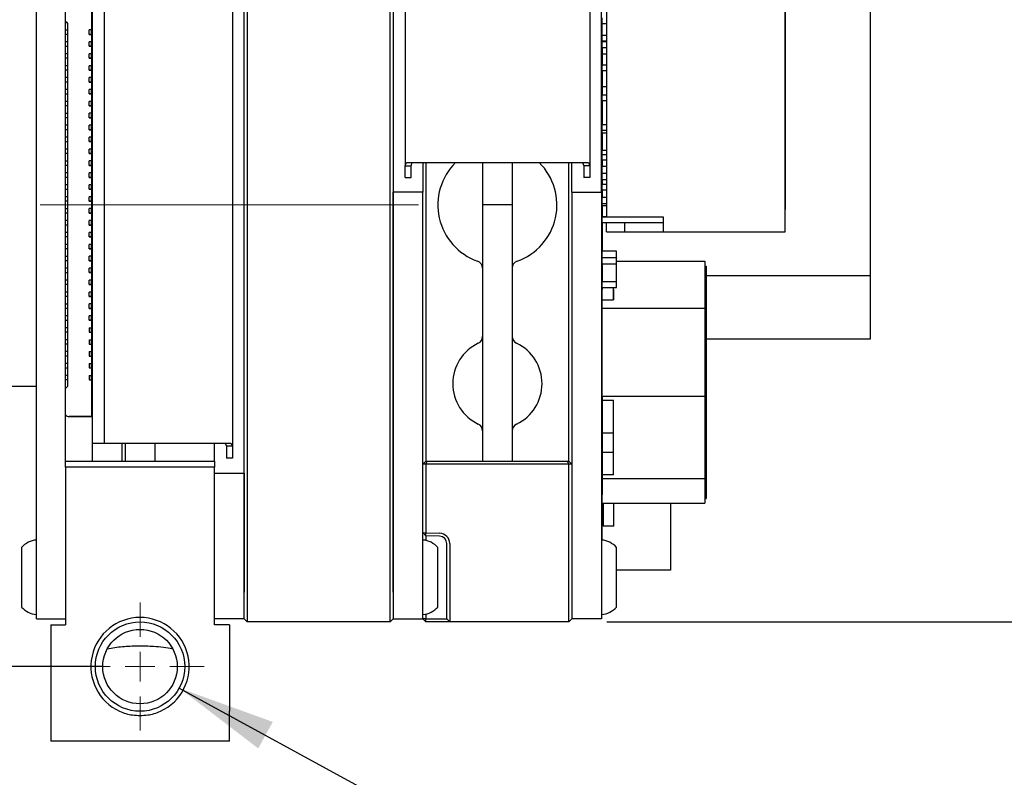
# Paper-space layout 'IX body' of a CAD drawing. Header units: millimetres. Extents: x 5 to 274, y 4 to 211.
# Tile 10 of 21: x 114 to 147, y 142 to 168. Entities that reach past the tile are written whole.
import ezdxf

# ---------------------------------------------------------------- set-up
doc = ezdxf.new("R2010")
doc.units = ezdxf.units.MM
doc.linetypes.add('CENTERX2', pattern=[20.32, 12.7, -2.54, 2.54, -2.54])
doc.layers.add('DIMENSIONS', color=8, linetype='Continuous')
doc.styles.add('SLDTEXTSTYLE0', font='TXT', dxfattribs={"width": 0.75})
doc.styles.add('SLDTEXTSTYLE5', font='TXT', dxfattribs={"width": 0.675})
doc.dimstyles.new('SLDDIMSTYLE2', dxfattribs={"dimtxt": 2.645833, "dimasz": 3.302, "dimexe": 0, "dimexo": 0.0625, "dimgap": 0.661458, "dimtad": 0, "dimtih": 1, "dimtoh": 1, "dimdec": 0, "dimrnd": 1e-09, "dimzin": 12, "dimdsep": 46, "dimtxsty": 'SLDTEXTSTYLE0', "dimsah": 1, "dimcen": 0.09, "dimadec": 0, "dimazin": 3, "dimtfac": 1, "dimtdec": 0, "dimtofl": 0, "dimtmove": 0, "dimatfit": 3, "dimfxl": 1, "dimfrac": 2, "dimtolj": 1, "dimtzin": 12, "dimarcsym": 0})
doc.dimstyles.new('SLDDIMSTYLE9', dxfattribs={"dimtxt": 2.645833, "dimasz": 3.302, "dimexe": 0, "dimexo": 0.0625, "dimgap": 0.661458, "dimtad": 0, "dimtih": 1, "dimtoh": 1, "dimdec": 6, "dimrnd": 1e-09, "dimzin": 12, "dimdsep": 46, "dimtxsty": 'SLDTEXTSTYLE0', "dimsah": 1, "dimcen": 0, "dimadec": 0, "dimazin": 3, "dimtfac": 1, "dimtofl": 0, "dimtmove": 0, "dimatfit": 3, "dimfxl": 1, "dimfrac": 2, "dimtolj": 1, "dimtzin": 12, "dimarcsym": 0})

# ---------------------------------------------------------------- blocks, each defined once
blk = doc.blocks.new('_D_40')
at = {"layer": 'DIMENSIONS'}
for p, q in [((116.779, 176.916), (97.385, 176.916)), ((100.56, 176.916), (100.56, 163.518)), ((100.56, 145.916), (100.56, 159.314)), ((116.779, 145.916), (97.385, 145.916))]:
    blk.add_line(p, q, dxfattribs=at)
for points in [[(100.56, 176.916), (100.052, 173.614), (101.068, 173.614)], [(100.56, 145.916), (101.068, 149.218), (100.052, 149.218)]]:
    blk.add_solid(points, dxfattribs=at)
at = {"layer": 'DIMENSIONS', "insert": (98.605, 162.725), "char_height": 2.6458, "attachment_point": 1, "style": 'SLDTEXTSTYLE0'}
blk.add_mtext('31', dxfattribs=at)
blk = doc.blocks.new('_D_42')
at = {"layer": 'DIMENSIONS'}
for p, q in [((133.719, 175.416), (160.092, 175.416)), ((156.917, 175.416), (156.917, 163.518)), ((156.917, 147.416), (156.917, 159.314)), ((133.719, 147.416), (160.092, 147.416))]:
    blk.add_line(p, q, dxfattribs=at)
for points in [[(156.917, 175.416), (156.409, 172.114), (157.425, 172.114)], [(156.917, 147.416), (157.425, 150.718), (156.409, 150.718)]]:
    blk.add_solid(points, dxfattribs=at)
at = {"layer": 'DIMENSIONS', "insert": (154.962, 162.725), "char_height": 2.6458, "attachment_point": 1, "style": 'SLDTEXTSTYLE0'}
blk.add_mtext('28', dxfattribs=at)
blk = doc.blocks.new('SW_SYMBOL_HOLE_DEPTH')
at = {"layer": 'DIMENSIONS', "color": 0}
for p, q in [((0, 875), (800, 875)), ((400, 875), (400, 75)), ((100, 555), (400, 75)), ((700, 555), (400, 75))]:
    blk.add_line(p, q, dxfattribs=at)
blk = doc.blocks.new('_D_45')
at = {"layer": 'DIMENSIONS'}
for p, q in [((119.366, 145.197), (130.36, 139.192)), ((130.36, 139.192), (131.917, 139.192))]:
    blk.add_line(p, q, dxfattribs=at)
blk.add_solid([(119.366, 145.197), (122.02, 143.169), (122.507, 144.06)], dxfattribs=at)
at = {"layer": 'DIMENSIONS', "xscale": 0.0033796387, "yscale": 0.0033796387, "zscale": 0.0033796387}
blk.add_blockref('SW_SYMBOL_HOLE_DEPTH', (150.654, 137.457), dxfattribs=at)
at = {"layer": 'DIMENSIONS', "attachment_point": 1}
for s, insert, char_height, style in [('4X M3 - 6H', (131.917, 140.501), 2.6458, 'SLDTEXTSTYLE5'), ('3', (155.429, 140.501), 2.646, 'SLDTEXTSTYLE0'), ('MIN', (158.359, 140.501), 2.6458, 'SLDTEXTSTYLE0')]:
    blk.add_mtext(s, dxfattribs=dict(at, insert=insert, char_height=char_height, style=style))
blk = doc.blocks.new('SW_CENTERMARKSYMBOL_28')
at = {"color": 0, "linetype": 'Continuous', "lineweight": 18}
for p, q in [((0, 1), (0, 2.15)), ((0, 0), (0, 0.5)), ((-1, 0), (-2.15, 0)), ((0, 0), (-0.5, 0)), ((0, 0), (0, -0.5)), ((0, 0), (0.5, 0)), ((1, 0), (2.15, 0)), ((0, -1), (0, -2.15))]:
    blk.add_line(p, q, dxfattribs=at)

psp = doc.layouts.new('IX body')

# ---------------------------------------------------------------- linework, layer by layer
at = {"color": 7, "linetype": 'Continuous', "lineweight": 25}
for p, q in [((114.5701738, 148.5163894), (114.5701738, 174.3163894)), ((126.4491738, 148.4163894), (126.4491738, 174.4163894)), ((126.5491738, 174.4163894), (126.5491738, 148.4163894)), ((115.5491738, 152.7163894), (115.5491738, 172.5163894)), ((121.5491738, 148.4163894), (121.5491738, 172.4127078)), ((121.6491738, 172.4198205), (121.6491738, 148.4163894)), ((139.7136609, 160.5164942), (139.7136609, 170.5164942)), ((133.7136609, 170.0164942), (133.7136609, 161.0164942)), ((139.7136611, 161.0164943), (139.7136611, 170.0164943)), ((139.7136611, 169.7664943), (139.7136611, 161.2664943)), ((116.4491738, 153.4163894), (116.4491738, 169.4163894)), ((116.8491738, 169.4163894), (116.8491738, 153.4163894)), ((121.1491738, 169.5185626), (121.1491738, 153.3142162)), ((116.4191689, 168.5291008), (116.4191689, 167.2941008)), ((133.5491738, 162.3413894), (133.5491738, 168.5983894)), ((126.9491738, 168.2005626), (126.9491738, 162.7362162)), ((133.1491738, 168.2005626), (133.1491738, 162.7362162)), ((133.5536629, 167.6963097), (133.5536629, 167.5063097)), ((139.713661, 163.2914942), (139.713661, 167.7414942)), ((142.5636633, 167.9163899), (142.5636633, 159.0412997)), ((115.6091689, 167.5191008), (115.5491738, 167.5790959)), ((115.5491738, 167.5790958), (115.6091689, 167.5191007)), ((115.6091689, 167.5191008), (115.6091684, 155.3191008)), ((115.6091689, 167.5191007), (115.6091689, 167.5191008)), ((133.5536629, 167.5063097), (133.5636629, 167.5063097)), ((133.5636629, 167.5063097), (133.7136609, 167.5063097)), ((133.5636629, 167.1164943), (133.5636629, 167.5063097)), ((115.6091689, 167.2913894), (115.5491738, 167.2913894)), ((115.6091689, 167.1413894), (115.5491738, 167.1413894)), ((116.3391689, 167.1441008), (116.3391689, 167.2941008)), ((116.4191689, 167.2941008), (116.3391689, 167.2941008)), ((116.4191689, 167.1441008), (116.3391689, 167.1441008)), ((116.3391689, 167.1441008), (116.4191689, 167.1441008)), ((116.3391689, 167.1441008), (116.3391689, 167.1441008)), ((116.4191689, 167.1441008), (116.4191689, 167.2941008)), ((116.4191689, 167.1441008), (116.4191689, 167.1441008)), ((116.4191689, 167.1441008), (116.4191689, 166.8941008)), ((133.5636611, 167.1164943), (133.5636612, 167.1164944)), ((133.5636611, 167.1164943), (133.7136611, 167.1164943)), ((133.5636611, 166.9164943), (133.5636611, 167.1164943)), ((133.5636612, 167.1164944), (133.7136609, 167.1164944)), ((115.6091689, 166.8913894), (115.5491738, 166.8913894)), ((115.6091689, 166.7413894), (115.5491738, 166.7413894)), ((116.4191689, 166.8941008), (116.3391689, 166.8941008)), ((116.3391689, 166.7441008), (116.3391689, 166.8941008)), ((116.3391689, 166.7441008), (116.4191689, 166.7441008)), ((116.3391689, 166.7441008), (116.3391689, 166.7441008)), ((116.4191689, 166.7441008), (116.3391689, 166.7441008)), ((116.4191689, 166.7441008), (116.4191688, 166.4941008)), ((116.4191689, 166.7441008), (116.4191689, 166.8941008)), ((116.4191689, 166.7441008), (116.4191689, 166.7441008)), ((133.5536629, 166.9063097), (133.5536629, 166.7163097)), ((133.5636629, 166.9063097), (133.5536629, 166.9063097)), ((133.5536629, 166.9063097), (133.5536629, 166.9063097)), ((133.5536629, 166.9063097), (133.5636629, 166.9063097)), ((133.7136611, 166.9164943), (133.5636611, 166.9164943)), ((133.5636629, 166.9063097), (133.5636629, 166.9164943)), ((133.7136609, 166.9063097), (133.5636629, 166.9063097)), ((133.5636629, 166.9063097), (133.5636629, 166.9063097)), ((133.5636629, 166.9063097), (133.7136609, 166.9063097)), ((133.5636629, 166.7163097), (133.5636629, 166.7063097)), ((133.5636629, 166.7063097), (133.7136609, 166.7063097)), ((133.5636635, 166.7063097), (133.5636635, 166.4863882)), ((115.6091688, 166.4913894), (115.5491738, 166.4913894)), ((115.6091688, 166.3413894), (115.5491738, 166.3413894)), ((116.4191688, 166.4941008), (116.3391688, 166.4941008)), ((116.3391688, 166.3441008), (116.3391688, 166.4941008)), ((116.3391688, 166.3441008), (116.4191688, 166.3441008)), ((116.3391688, 166.3441008), (116.3391688, 166.3441008)), ((116.4191688, 166.3441008), (116.3391688, 166.3441008)), ((116.4191688, 166.3441008), (116.4191688, 166.4941008)), ((116.4191688, 166.3441008), (116.4191688, 166.3441008)), ((116.4191688, 166.3441008), (116.4191688, 166.0941008)), ((133.5636635, 166.4863882), (133.5636635, 166.1164943)), ((133.5636635, 166.4863882), (133.7136609, 166.4863882)), ((115.6091688, 166.0913894), (115.5491738, 166.0913894)), ((116.4191688, 166.0941008), (116.3391688, 166.0941008)), ((116.3391688, 165.9441008), (116.3391688, 166.0941008)), ((116.4191688, 165.9441008), (116.4191688, 166.0941008)), ((133.5636611, 166.1164943), (133.5636612, 166.1164944)), ((133.5636611, 165.9164943), (133.5636611, 166.1164943)), ((133.5636611, 166.1164943), (133.7136611, 166.1164943)), ((133.5636612, 166.1164944), (133.7136609, 166.1164944)), ((115.6091688, 165.9413894), (115.5491738, 165.9413894)), ((115.6091688, 165.6913894), (115.5491738, 165.6913894)), ((116.4191688, 165.9441008), (116.3391688, 165.9441008)), ((116.3391688, 165.9441008), (116.4191688, 165.9441008)), ((116.3391688, 165.9441008), (116.3391688, 165.9441008)), ((116.3391688, 165.5441008), (116.3391688, 165.6941008)), ((116.4191688, 165.6941008), (116.3391688, 165.6941008)), ((116.4191688, 165.9441008), (116.4191688, 165.9441008)), ((116.4191688, 165.9441008), (116.4191688, 165.6941008)), ((116.4191688, 165.5441008), (116.4191688, 165.6941008)), ((133.7136611, 165.9164943), (133.5636611, 165.9164943)), ((133.5636635, 165.9164943), (133.5636635, 165.3863904)), ((115.6091688, 165.5413894), (115.5491738, 165.5413894)), ((116.4191688, 165.5441008), (116.3391688, 165.5441008)), ((116.3391688, 165.5441008), (116.4191688, 165.5441008)), ((116.3391688, 165.5441008), (116.3391688, 165.5441008)), ((116.4191688, 165.5441008), (116.4191688, 165.5441008)), ((116.4191688, 165.5441008), (116.4191688, 165.2941008)), ((133.7136609, 165.3863904), (133.5636635, 165.3863904)), ((133.5636635, 165.3863904), (133.5636635, 165.1164944)), ((115.6091688, 165.2913894), (115.5491738, 165.2913894)), ((115.6091688, 165.1413894), (115.5491738, 165.1413894)), ((116.4191688, 165.2941008), (116.3391688, 165.2941008)), ((116.3391688, 165.1441008), (116.3391688, 165.2941008)), ((116.3391688, 165.1441008), (116.4191688, 165.1441008)), ((116.4191688, 165.1441008), (116.3391688, 165.1441008)), ((116.3391688, 165.1441008), (116.3391688, 165.1441008)), ((116.4191688, 165.1441008), (116.4191688, 165.2941008)), ((116.4191688, 165.1441008), (116.4191688, 165.1441008)), ((116.4191688, 165.1441008), (116.4191688, 164.8941008)), ((133.5636611, 165.1164943), (133.5636612, 165.1164944)), ((133.5636611, 164.9164943), (133.5636611, 165.1164943)), ((133.5636611, 165.1164943), (133.7136611, 165.1164943)), ((133.5636612, 165.1164944), (133.7136609, 165.1164944)), ((115.6091688, 164.8913894), (115.5491738, 164.8913894)), ((115.6091688, 164.7413894), (115.5491738, 164.7413894)), ((116.4191688, 164.8941008), (116.3391688, 164.8941008)), ((116.3391688, 164.7441008), (116.3391688, 164.8941008)), ((116.4191688, 164.7441008), (116.3391688, 164.7441008)), ((116.3391688, 164.7441008), (116.4191688, 164.7441008)), ((116.3391688, 164.7441008), (116.3391688, 164.7441008)), ((116.4191688, 164.7441008), (116.4191688, 164.8941008)), ((116.4191688, 164.7441008), (116.4191688, 164.7441008)), ((116.4191688, 164.7441008), (116.4191688, 164.4941008)), ((133.7136611, 164.9164943), (133.5636611, 164.9164943)), ((133.5636635, 164.9164943), (133.5636635, 164.1164944)), ((115.6091688, 164.4913894), (115.5491738, 164.4913894)), ((115.6091687, 164.3413894), (115.5491738, 164.3413894)), ((116.3391687, 164.3441008), (116.3391688, 164.4941008)), ((116.4191687, 164.3441008), (116.3391687, 164.3441008)), ((116.3391687, 164.3441008), (116.4191687, 164.3441008)), ((116.3391687, 164.3441008), (116.3391687, 164.3441008)), ((116.4191688, 164.4941008), (116.3391688, 164.4941008)), ((116.4191687, 164.3441008), (116.4191688, 164.4941008)), ((116.4191687, 164.3441008), (116.4191687, 164.3441008)), ((116.4191687, 164.3441008), (116.4191687, 164.0941008)), ((115.6091687, 164.0913894), (115.5491738, 164.0913894)), ((116.4191687, 164.0941008), (116.3391687, 164.0941008)), ((116.3391687, 163.9441008), (116.3391687, 164.0941008)), ((116.4191687, 163.9441008), (116.4191687, 164.0941008)), ((133.5536629, 164.0314652), (133.5536629, 163.8414652)), ((133.5636611, 164.1164943), (133.5636612, 164.1164944)), ((133.5636611, 163.9164943), (133.5636611, 164.1164943)), ((133.5636611, 164.1164943), (133.7136611, 164.1164943)), ((133.5636612, 164.1164944), (133.7136609, 164.1164944)), ((115.6091687, 163.9413894), (115.5491738, 163.9413894)), ((115.6091687, 163.6913894), (115.5491738, 163.6913894)), ((116.3391687, 163.9441008), (116.4191687, 163.9441008)), ((116.3391687, 163.9441008), (116.3391687, 163.9441008)), ((116.4191687, 163.9441008), (116.3391687, 163.9441008)), ((116.3391687, 163.5441008), (116.3391687, 163.6941008)), ((116.4191687, 163.6941008), (116.3391687, 163.6941008)), ((116.4191687, 163.9441008), (116.4191687, 163.9441008)), ((116.4191687, 163.9441008), (116.4191687, 163.6941008)), ((116.4191687, 163.5441008), (116.4191687, 163.6941008)), ((133.5536629, 163.8414652), (133.5636629, 163.8414652)), ((133.7136611, 163.9164943), (133.5636611, 163.9164943)), ((133.5636629, 163.8414652), (133.7136609, 163.8414652)), ((133.5636629, 163.8414652), (133.5636629, 163.2414652)), ((115.6091687, 163.5413894), (115.5491738, 163.5413894)), ((116.4191687, 163.5441008), (116.3391687, 163.5441008)), ((116.3391687, 163.5441008), (116.4191687, 163.5441008)), ((116.3391687, 163.5441008), (116.3391687, 163.5441008)), ((116.4191687, 163.5441008), (116.4191687, 163.5441008)), ((116.4191687, 163.5441008), (116.4191687, 163.2941008)), ((115.6091687, 163.2913894), (115.5491738, 163.2913894)), ((115.6091687, 163.1413894), (115.5491738, 163.1413894)), ((116.3391687, 163.1441008), (116.3391687, 163.2941008)), ((116.4191687, 163.2941008), (116.3391687, 163.2941008)), ((116.4191687, 163.1441008), (116.3391687, 163.1441008)), ((116.3391687, 163.1441008), (116.4191687, 163.1441008)), ((116.3391687, 163.1441008), (116.3391687, 163.1441008)), ((116.4191687, 163.1441008), (116.4191687, 163.2941008)), ((116.4191687, 163.1441008), (116.4191687, 163.1441008)), ((116.4191687, 163.1441008), (116.4191687, 162.8941008)), ((133.5536629, 163.2414652), (133.5536629, 163.0514652)), ((133.5636629, 163.2414652), (133.5536629, 163.2414652)), ((133.5536629, 163.2414652), (133.5636629, 163.2414652)), ((133.5536629, 163.0514652), (133.5536629, 162.6962735)), ((133.5636611, 163.1164943), (133.5636612, 163.1164944)), ((133.5636611, 163.1164943), (133.7136611, 163.1164943)), ((133.5636611, 162.9164943), (133.5636611, 163.1164943)), ((133.5636612, 163.1164944), (133.7136609, 163.1164944)), ((133.7136609, 163.2414652), (133.5636629, 163.2414652)), ((139.713661, 163.2914942), (139.713661, 163.2914942)), ((139.713661, 161.2664942), (139.713661, 163.2914942)), ((115.6091687, 162.8913894), (115.5491738, 162.8913894)), ((115.6091687, 162.7413894), (115.5491738, 162.7413894)), ((116.3391687, 162.7441008), (116.3391687, 162.8941008)), ((116.4191687, 162.8941008), (116.3391687, 162.8941008)), ((116.4191687, 162.7441008), (116.3391687, 162.7441008)), ((116.3391687, 162.7441008), (116.4191687, 162.7441008)), ((116.3391687, 162.7441008), (116.3391687, 162.7441008)), ((116.4191687, 162.7441008), (116.4191687, 162.8941008)), ((116.4191687, 162.7441008), (116.4191687, 162.7441008)), ((116.4191687, 162.7441008), (116.4191687, 162.4941008)), ((126.9491738, 162.7362162), (126.994375, 162.8383894)), ((126.9491738, 162.7362162), (127.1491738, 162.7362162)), ((126.9491738, 162.3383894), (126.9491738, 162.7362162)), ((126.994375, 162.8383894), (128.1491738, 162.8383894)), ((127.1491738, 162.7362162), (127.1868415, 162.8383894)), ((127.1491738, 162.3383894), (127.1491738, 162.7362162)), ((127.5491738, 162.8383894), (127.5491738, 162.3413894)), ((127.6500542, 162.8383894), (127.6500542, 152.8163894)), ((128.1491738, 162.8383894), (131.9491738, 162.8383894)), ((129.5491738, 162.8383894), (129.5491738, 161.4163894)), ((130.5491738, 162.8383894), (130.5491738, 161.4163894)), ((131.9491738, 162.8383894), (133.1039726, 162.8383894)), ((132.4482935, 152.8163894), (132.4482935, 162.8383894)), ((132.5491738, 162.3413894), (132.5491738, 162.8383894)), ((132.9115062, 162.8383894), (132.9491738, 162.7362162)), ((133.1491738, 162.7362162), (132.9491738, 162.7362162)), ((132.9491738, 162.7362162), (132.9491738, 162.3383894)), ((133.1039726, 162.8383894), (133.1491738, 162.7362162)), ((133.1491738, 162.7362162), (133.1491738, 162.3383894)), ((133.5536629, 162.6962734), (133.5536629, 162.4614655)), ((133.5636629, 162.6962734), (133.5536629, 162.6962734)), ((133.7136611, 162.9164943), (133.5636611, 162.9164943)), ((133.5636629, 162.7062734), (133.5636629, 162.6962734)), ((133.7136609, 162.7062734), (133.5636629, 162.7062734)), ((133.7136609, 162.7062734), (133.5636629, 162.7062734)), ((133.5636635, 162.9164943), (133.5636635, 162.7062735)), ((115.6091687, 162.4913894), (115.5491738, 162.4913894)), ((115.6091687, 162.3413894), (115.5491738, 162.3413894)), ((116.4191687, 162.4941008), (116.3391687, 162.4941008)), ((116.3391687, 162.3441008), (116.3391687, 162.4941008)), ((116.4191687, 162.3441008), (116.3391687, 162.3441008)), ((116.3391687, 162.3441008), (116.4191687, 162.3441008)), ((116.3391687, 162.3441008), (116.3391687, 162.3441008)), ((116.4191687, 162.3441008), (116.4191686, 162.0941008)), ((116.4191687, 162.3441008), (116.4191687, 162.4941008)), ((116.4191687, 162.3441008), (116.4191687, 162.3441008)), ((126.9491738, 162.3383894), (127.1491738, 162.3383894)), ((127.5491738, 162.3413894), (127.5491738, 161.8413894)), ((132.5491738, 161.8413894), (132.5491738, 162.3413894)), ((133.1491738, 162.3383894), (132.9491738, 162.3383894)), ((133.5491738, 161.8413894), (133.5491738, 162.3413894)), ((133.5536629, 162.4614655), (133.5536629, 162.2714655)), ((133.7136609, 162.4714655), (133.5636629, 162.4714655)), ((133.5636629, 162.4714655), (133.5636629, 162.4614655)), ((115.6091686, 162.0913894), (115.5491738, 162.0913894)), ((116.3391686, 161.9441008), (116.3391686, 162.0941008)), ((116.4191686, 162.0941008), (116.3391686, 162.0941008)), ((116.4191686, 161.9441008), (116.4191686, 162.0941008)), ((133.5536629, 162.2714655), (133.5636629, 162.2714655)), ((133.5536629, 162.2714655), (133.5536629, 162.2162734)), ((133.5636629, 162.2162734), (133.5536629, 162.2162734)), ((133.5636611, 162.1164943), (133.5636612, 162.1164944)), ((133.5636611, 161.9164943), (133.5636611, 162.1164943)), ((133.5636611, 162.1164943), (133.7136611, 162.1164943)), ((133.5636612, 162.1164944), (133.7136609, 162.1164944)), ((133.5636629, 162.2714655), (133.7136609, 162.2714655)), ((133.5636629, 162.2714655), (133.5636629, 162.1164944)), ((115.6091686, 161.9413894), (115.5491738, 161.9413894)), ((115.6091686, 161.6913894), (115.5491738, 161.6913894)), ((116.3391686, 161.9441008), (116.4191686, 161.9441008)), ((116.3391686, 161.9441008), (116.3391686, 161.9441008)), ((116.4191686, 161.9441008), (116.3391686, 161.9441008)), ((116.3391686, 161.5441008), (116.3391686, 161.6941008)), ((116.4191686, 161.6941008), (116.3391686, 161.6941008)), ((116.4191686, 161.9441008), (116.4191686, 161.9441008)), ((116.4191686, 161.9441008), (116.4191686, 161.6941008)), ((116.4191686, 161.5441008), (116.4191686, 161.6941008)), ((127.5491738, 161.8413894), (126.5491738, 161.8413894)), ((126.5491738, 148.4163894), (126.5491738, 161.8413894)), ((127.5491738, 148.4163894), (127.5491738, 161.8413894)), ((132.5491738, 161.8413894), (132.5491738, 148.4163894)), ((132.5491738, 161.8413894), (133.5491738, 161.8413894)), ((133.5491738, 161.8413894), (133.5491738, 148.4163894)), ((133.5536629, 161.9062763), (133.5536629, 161.686472)), ((133.5636629, 161.9062763), (133.5536629, 161.9062763)), ((133.5536632, 161.6864719), (133.5536632, 161.6714655)), ((133.5636632, 161.6864719), (133.5536632, 161.6864719)), ((133.7136611, 161.9164943), (133.5636611, 161.9164943)), ((133.5636629, 161.9164943), (133.5636629, 161.6714655)), ((115.6091686, 161.5413894), (115.5491738, 161.5413894)), ((116.4191686, 161.5441008), (116.3391686, 161.5441008)), ((116.3391686, 161.5441008), (116.4191686, 161.5441008)), ((116.3391686, 161.5441008), (116.3391686, 161.5441008)), ((116.4191686, 161.5441008), (116.4191686, 161.5441008)), ((116.4191686, 161.5441008), (116.4191686, 161.2941008)), ((130.5491738, 161.4163894), (129.5491738, 161.4163894)), ((129.5491738, 161.4163894), (129.5491738, 158.4163894)), ((130.5491738, 161.4163894), (130.5491738, 158.4163894)), ((133.5536629, 161.6714655), (133.5536629, 161.4814655)), ((133.5636629, 161.6714655), (133.5536629, 161.6714655)), ((133.5536629, 161.6714655), (133.5636629, 161.6714655)), ((133.5536632, 161.4814655), (133.5536632, 161.4064719)), ((133.5636632, 161.4064719), (133.5536632, 161.4064719)), ((133.7136609, 161.6714655), (133.5636629, 161.6714655)), ((133.5636629, 161.4714655), (133.5636629, 161.4814655)), ((133.5636629, 161.4714655), (133.7136609, 161.4714655)), ((133.5636632, 161.4064719), (133.5636632, 161.3964719)), ((133.5636632, 161.3964719), (133.7136609, 161.3964719)), ((133.5636635, 161.396472), (133.5636635, 161.0164942)), ((115.6091686, 161.2913894), (115.5491738, 161.2913894)), ((115.6091686, 161.1413894), (115.5491738, 161.1413894)), ((116.4191686, 161.2941008), (116.3391686, 161.2941008)), ((116.3391686, 161.1441008), (116.3391686, 161.2941008)), ((116.4191686, 161.1441008), (116.3391686, 161.1441008)), ((116.3391686, 161.1441008), (116.4191686, 161.1441008)), ((116.3391686, 161.1441008), (116.3391686, 161.1441008)), ((116.4191686, 161.1441008), (116.4191686, 161.2941008)), ((116.4191686, 161.1441008), (116.4191686, 161.1441008)), ((116.4191686, 161.1441008), (116.4191686, 160.8941008)), ((133.563661, 161.0164943), (133.5636609, 161.0164942)), ((133.5636609, 160.8164942), (133.5636609, 161.0164942)), ((133.5636609, 161.0164942), (133.7136609, 161.0164942)), ((133.713661, 161.0164943), (133.563661, 161.0164943)), ((133.7136609, 161.0164942), (135.6136609, 161.0164942)), ((135.6136609, 161.0164942), (135.6136609, 160.5164942)), ((139.7136611, 161.2664943), (139.713661, 161.2664942)), ((139.7136611, 161.0164943), (139.7136611, 161.0164943)), ((139.7136611, 160.5164943), (139.7136611, 161.0164943)), ((115.6091686, 160.8913894), (115.5491738, 160.8913894)), ((115.6091686, 160.7413894), (115.5491738, 160.7413894)), ((116.4191686, 160.8941008), (116.3391686, 160.8941008)), ((116.3391686, 160.7441008), (116.3391686, 160.8941008)), ((116.3391686, 160.7441008), (116.4191686, 160.7441008)), ((116.3391686, 160.7441008), (116.3391686, 160.7441008)), ((116.4191686, 160.7441008), (116.3391686, 160.7441008)), ((116.4191686, 160.7441008), (116.4191686, 160.8941008)), ((116.4191686, 160.7441008), (116.4191686, 160.7441008)), ((116.4191686, 160.7441008), (116.4191686, 160.4941008)), ((135.6136609, 160.8164942), (133.5636609, 160.8164942)), ((133.5636635, 160.8164942), (133.5636635, 159.8662772)), ((133.713661, 160.5164943), (133.713661, 160.8164942)), ((134.313661, 160.8164942), (134.313661, 160.5164942)), ((115.6091686, 160.4913894), (115.5491738, 160.4913894)), ((116.4191686, 160.4941008), (116.3391686, 160.4941008)), ((116.3391686, 160.3441008), (116.3391686, 160.4941008)), ((116.4191686, 160.3441008), (116.4191686, 160.4941008)), ((133.713661, 160.5164943), (134.313661, 160.5164943)), ((134.313661, 160.5164942), (135.613661, 160.5164942)), ((135.6136609, 160.5164942), (139.7136609, 160.5164942)), ((139.7136609, 160.5164942), (139.7136611, 160.5164943)), ((115.6091686, 160.3413894), (115.5491738, 160.3413894)), ((115.6091686, 160.0913894), (115.5491738, 160.0913894)), ((116.4191686, 160.3441008), (116.3391686, 160.3441008)), ((116.3391686, 160.3441008), (116.4191686, 160.3441008)), ((116.3391686, 160.3441008), (116.3391686, 160.3441008)), ((116.4191686, 160.0941008), (116.3391686, 160.0941008)), ((116.3391686, 159.9441008), (116.3391686, 160.0941008)), ((116.4191686, 160.3441008), (116.4191686, 160.3441008)), ((116.4191686, 160.3441008), (116.4191686, 160.0941008)), ((116.4191686, 159.9441008), (116.4191686, 160.0941008)), ((115.6091686, 159.9413894), (115.5491738, 159.9413894)), ((116.3391685, 159.5441008), (116.3391685, 159.6941008)), ((116.4191685, 159.6941008), (116.3391685, 159.6941008)), ((116.4191686, 159.9441008), (116.3391686, 159.9441008)), ((116.3391686, 159.9441008), (116.4191686, 159.9441008)), ((116.3391686, 159.9441008), (116.3391686, 159.9441008)), ((116.4191686, 159.9441008), (116.4191685, 159.6941008)), ((116.4191685, 159.5441008), (116.4191685, 159.6941008)), ((116.4191686, 159.9441008), (116.4191686, 159.9441008)), ((133.5536629, 159.856277), (133.5536629, 159.6314694)), ((133.5636629, 159.856277), (133.5536629, 159.856277)), ((133.5636629, 159.866277), (133.5636629, 159.856277)), ((134.0436629, 159.866277), (133.5636629, 159.866277)), ((134.0436629, 159.866277), (133.5636629, 159.866277)), ((134.0436629, 159.856277), (134.0436629, 159.866277)), ((134.0436629, 159.856277), (134.0536629, 159.856277)), ((134.0536629, 159.6314694), (134.0536629, 159.856277)), ((115.6091685, 159.6913894), (115.5491738, 159.6913894)), ((115.6091685, 159.5413894), (115.5491738, 159.5413894)), ((116.4191685, 159.5441008), (116.3391685, 159.5441008)), ((116.3391685, 159.5441008), (116.4191685, 159.5441008)), ((116.3391685, 159.5441008), (116.3391685, 159.5441008)), ((116.4191685, 159.5441008), (116.4191685, 159.5441008)), ((116.4191685, 159.5441008), (116.4191685, 159.2941008)), ((133.5536629, 159.6314694), (133.5536629, 159.4414694)), ((133.5536629, 159.4414694), (133.5536629, 159.376277)), ((133.5536629, 159.4414694), (133.5636629, 159.4414694)), ((133.5536629, 159.3762772), (133.5536629, 159.326274)), ((133.5636629, 159.376277), (133.5536629, 159.376277)), ((134.0436629, 159.6414694), (133.5636629, 159.6414694)), ((133.5636629, 159.6414694), (133.5636629, 159.6314694)), ((133.5636629, 159.4414694), (134.0436629, 159.4414694)), ((133.5636629, 159.4414694), (133.5636629, 158.8414694)), ((134.0436629, 159.6414694), (134.0436629, 159.6314694)), ((134.0436629, 159.4414694), (134.0536629, 159.4414694)), ((134.0436629, 158.8414694), (134.0436629, 159.4414694)), ((134.0436629, 159.376277), (134.0536629, 159.376277)), ((134.0536629, 159.4414694), (134.0536629, 159.6314694)), ((134.0536629, 159.5308209), (137.0136637, 159.5308208)), ((134.0536629, 159.376277), (134.0536629, 159.4414694)), ((137.0136637, 159.5308208), (137.0136637, 157.9551831)), ((137.0136637, 159.3669176), (137.0636637, 159.3669176)), ((137.0636637, 159.3669176), (137.0636637, 157.8733407)), ((115.6091685, 159.2913894), (115.5491738, 159.2913894)), ((115.6091685, 159.1413894), (115.5491738, 159.1413894)), ((116.4191685, 159.2941008), (116.3391685, 159.2941008)), ((116.3391685, 159.1441008), (116.3391685, 159.2941008)), ((116.4191685, 159.1441008), (116.3391685, 159.1441008)), ((116.3391685, 159.1441008), (116.4191685, 159.1441008)), ((116.3391685, 159.1441008), (116.3391685, 159.1441008)), ((116.4191685, 159.1441008), (116.4191685, 159.2941008)), ((116.4191685, 159.1441008), (116.4191685, 159.1441008)), ((116.4191685, 159.1441008), (116.4191685, 158.8941008)), ((133.5636629, 159.326274), (133.5536629, 159.326274)), ((142.5636633, 159.0412997), (137.0636637, 159.0412997)), ((142.5636633, 159.0412997), (142.5636633, 156.9164196)), ((115.6091685, 158.8913894), (115.5491738, 158.8913894)), ((115.6091685, 158.7413894), (115.5491738, 158.7413894)), ((116.4191685, 158.8941008), (116.3391685, 158.8941008)), ((116.3391685, 158.7441008), (116.3391685, 158.8941008)), ((116.3391685, 158.7441008), (116.4191685, 158.7441008)), ((116.4191685, 158.7441008), (116.3391685, 158.7441008)), ((116.3391685, 158.7441008), (116.3391685, 158.7441008)), ((116.4191685, 158.7441008), (116.4191685, 158.8941008)), ((116.4191685, 158.7441008), (116.4191685, 158.7441008)), ((116.4191685, 158.7441008), (116.4191685, 158.4941008)), ((133.5536629, 158.8414694), (133.5536629, 158.6514694)), ((133.5636629, 158.8414694), (133.5536629, 158.8414694)), ((133.5536629, 158.8414694), (133.5636629, 158.8414694)), ((134.0436629, 158.8414694), (133.5636629, 158.8414694)), ((134.0536629, 158.8414694), (134.0436629, 158.8414694)), ((134.0436629, 158.8414694), (134.0536629, 158.8414694)), ((134.0536629, 158.6514694), (134.0536629, 158.8414694)), ((115.6091685, 158.4913894), (115.5491738, 158.4913894)), ((116.4191685, 158.4941008), (116.3391685, 158.4941008)), ((116.3391685, 158.3441008), (116.3391685, 158.4941008)), ((116.4191685, 158.3441008), (116.4191685, 158.4941008)), ((129.5491738, 158.4163894), (129.5491738, 154.1073507)), ((130.5491738, 158.4163894), (130.5491738, 154.1073507)), ((133.5636629, 158.6414694), (133.5636629, 158.6514694)), ((133.5636629, 158.6414694), (134.0436629, 158.6414694)), ((133.5636636, 158.235387), (133.5636637, 158.6414694)), ((133.5636636, 158.6414694), (133.5636636, 158.5739883)), ((133.5636636, 158.235387), (133.5636636, 158.5739883)), ((133.9436636, 158.235387), (133.9436637, 158.6414694)), ((133.9436636, 158.5739883), (133.9436636, 158.235387)), ((133.9436637, 158.235387), (133.9436637, 158.6414694)), ((134.0436629, 158.6414694), (134.0436629, 158.6514694)), ((115.6091685, 158.3413894), (115.5491738, 158.3413894)), ((115.6091685, 158.0913894), (115.5491738, 158.0913894)), ((116.3391685, 158.3441008), (116.4191685, 158.3441008)), ((116.3391685, 158.3441008), (116.3391685, 158.3441008)), ((116.4191685, 158.3441008), (116.3391685, 158.3441008)), ((116.4191685, 158.0941008), (116.3391685, 158.0941008)), ((116.3391685, 157.9441008), (116.3391685, 158.0941008)), ((116.4191685, 158.3441008), (116.4191685, 158.3441008)), ((116.4191685, 158.3441008), (116.4191685, 158.0941008)), ((116.4191685, 157.9441008), (116.4191685, 158.0941008)), ((133.5636636, 157.1704893), (133.5636637, 158.235387)), ((133.5636637, 157.9551833), (133.5636637, 158.235387)), ((133.5636637, 158.235387), (133.9436637, 158.235387)), ((115.6091685, 157.9413894), (115.5491738, 157.9413894)), ((116.4191685, 157.9441008), (116.3391685, 157.9441008)), ((116.3391685, 157.9441008), (116.4191685, 157.9441008)), ((116.3391685, 157.9441008), (116.3391685, 157.9441008)), ((116.4191685, 157.9441008), (116.4191685, 157.9441008)), ((116.4191685, 157.9441008), (116.4191685, 157.6941008)), ((133.5636636, 154.9970458), (133.5636637, 157.9551833)), ((133.5636637, 157.9551833), (137.0136637, 157.9551831)), ((137.0136637, 157.9551831), (137.0136636, 154.9970457)), ((137.0136637, 157.8733407), (137.0636637, 157.8733407)), ((137.0636637, 157.8733407), (137.0636636, 155.0395616)), ((115.6091685, 157.6913894), (115.5491738, 157.6913894)), ((115.6091684, 157.5413894), (115.5491738, 157.5413894)), ((116.3391684, 157.5441008), (116.3391685, 157.6941008)), ((116.4191684, 157.5441008), (116.3391684, 157.5441008)), ((116.3391684, 157.5441008), (116.4191684, 157.5441008)), ((116.3391684, 157.5441008), (116.3391684, 157.5441008)), ((116.4191685, 157.6941008), (116.3391685, 157.6941008)), ((116.4191684, 157.5441008), (116.4191685, 157.6941008)), ((116.4191684, 157.5441008), (116.4191684, 157.5441008)), ((116.4191684, 157.5441008), (116.4191684, 157.2941008)), ((115.6091684, 157.2913894), (115.5491738, 157.2913894)), ((115.6091684, 157.1413894), (115.5491738, 157.1413894)), ((116.3391684, 157.2941008), (116.4191684, 157.2941008)), ((116.3391684, 157.2941008), (116.3391684, 157.1441008)), ((116.3391684, 157.1441008), (116.4191684, 157.1441008)), ((116.3391684, 157.1441008), (116.4191684, 157.1441008)), ((116.3391684, 157.1441008), (116.3391684, 157.1441008)), ((116.4191684, 157.1441008), (116.4191684, 157.2941008)), ((116.4191684, 157.1441008), (116.4191684, 157.1441008)), ((116.4191684, 157.1441008), (116.4191684, 156.8941008)), ((133.5636636, 155.6028625), (133.5636636, 157.1704893)), ((115.6091684, 156.8913894), (115.5491738, 156.8913894)), ((115.6091684, 156.7413894), (115.5491738, 156.7413894)), ((116.3391684, 156.8941008), (116.4191684, 156.8941008)), ((116.3391684, 156.8941008), (116.3391684, 156.7441008)), ((116.3391684, 156.7441008), (116.4191684, 156.7441008)), ((116.3391684, 156.7441008), (116.4191684, 156.7441008)), ((116.3391684, 156.7441008), (116.3391684, 156.7441008)), ((116.4191684, 156.7441008), (116.4191684, 156.8941008)), ((116.4191684, 156.7441008), (116.4191684, 156.7441008)), ((116.4191684, 156.7441008), (116.4191684, 156.4941008)), ((142.5636633, 156.9163916), (137.0636635, 156.9163916)), ((142.5636633, 156.9164196), (137.0636637, 156.9164196)), ((142.5636633, 156.9163916), (142.5636633, 156.9164196)), ((115.6091684, 156.4913894), (115.5491738, 156.4913894)), ((116.3391684, 156.4941008), (116.4191684, 156.4941008)), ((116.3391684, 156.4941008), (116.3391684, 156.3441008)), ((116.4191684, 156.3441008), (116.4191684, 156.4941008)), ((115.6091684, 156.3413894), (115.5491738, 156.3413894)), ((115.6091684, 156.0913894), (115.5491738, 156.0913894)), ((116.3391684, 156.3441008), (116.4191684, 156.3441008)), ((116.3391684, 156.3441008), (116.4191684, 156.3441008)), ((116.3391684, 156.3441008), (116.3391684, 156.3441008)), ((116.3391684, 156.0941008), (116.3391684, 155.9441008)), ((116.3391684, 156.0941008), (116.4191684, 156.0941008)), ((116.4191684, 156.3441008), (116.4191684, 156.3441008)), ((116.4191684, 156.3441008), (116.4191684, 156.0941008)), ((116.4191684, 155.9441008), (116.4191684, 156.0941008)), ((115.6091684, 155.9413894), (115.5491738, 155.9413894)), ((116.3391684, 155.9441008), (116.4191684, 155.9441008)), ((116.3391684, 155.9441008), (116.4191684, 155.9441008)), ((116.3391684, 155.9441008), (116.3391684, 155.9441008)), ((116.4191684, 155.9441008), (116.4191684, 155.9441008)), ((116.4191684, 155.9441008), (116.4191684, 155.6941008)), ((115.6091684, 155.6913894), (115.5491738, 155.6913894)), ((115.6091684, 155.5413894), (115.5491738, 155.5413894)), ((116.3391684, 155.6941008), (116.3391684, 155.5441008)), ((116.3391684, 155.6941008), (116.4191684, 155.6941008)), ((116.3391684, 155.5441008), (116.4191684, 155.5441008)), ((116.3391684, 155.5441008), (116.4191684, 155.5441008)), ((116.3391684, 155.5441008), (116.3391684, 155.5441008)), ((116.4191684, 155.5441008), (116.4191683, 154.3091008)), ((116.4191684, 155.5441008), (116.4191684, 155.6941008)), ((116.4191684, 155.5441008), (116.4191684, 155.5441008)), ((133.5636636, 154.8572132), (133.5636636, 155.6028625)), ((114.5701738, 155.3163894), (111.5596738, 155.3163894)), ((115.5491738, 155.2591063), (115.6091684, 155.3191008)), ((133.5636634, 154.8572132), (133.5636634, 153.1044487)), ((133.5636634, 154.8572132), (133.5636634, 153.7622984)), ((133.5636636, 154.9970458), (133.5636636, 154.8572132)), ((133.5636636, 154.9970458), (137.0136636, 154.9970457)), ((133.5636636, 154.8572132), (133.9436636, 154.8572132)), ((133.9436634, 153.7622983), (133.9436634, 154.8572132)), ((133.9436635, 152.3587994), (133.9436636, 154.8572132)), ((137.0136636, 154.9970457), (137.0136634, 152.2189666)), ((137.0636636, 155.0395616), (137.0136636, 155.0395616)), ((137.0636636, 155.0395616), (137.0636634, 152.3485237)), ((133.5536626, 154.6413481), (133.5636634, 154.6413481)), ((133.5536626, 154.641348), (133.5536626, 154.631348)), ((133.5636634, 154.641348), (133.5536626, 154.641348)), ((116.4191683, 154.3091008), (115.6691683, 154.3091008)), ((115.6691683, 154.3091005), (116.4191683, 154.3091004)), ((116.2191683, 154.3091007), (115.9191683, 154.3091007)), ((115.9191683, 154.3091005), (115.9191683, 154.3091007)), ((115.9191683, 154.3091005), (116.2191683, 154.3091005)), ((116.2691683, 154.3091007), (116.2191683, 154.3091007)), ((116.2191683, 154.3091005), (116.2691683, 154.3091005)), ((116.3691683, 154.3091007), (116.2691683, 154.3091008)), ((116.2691683, 154.3091007), (116.2691683, 154.3091008)), ((116.2691683, 154.3091005), (116.2691683, 154.3091005)), ((116.2691683, 154.3091005), (116.3691683, 154.3091005)), ((116.4191683, 154.3091008), (116.3691683, 154.3091007)), ((116.3691683, 154.3091005), (116.4191683, 154.3091004)), ((116.4191683, 154.3091008), (116.4191683, 154.3091008)), ((116.4191683, 154.3091004), (116.4191683, 154.3091004)), ((129.5491738, 154.1073507), (129.5491738, 152.8163894)), ((130.5491738, 154.1073507), (130.5491738, 152.8163894)), ((133.5491738, 154.291348), (133.5536626, 154.291348)), ((133.5536626, 154.291348), (133.5636634, 154.291348)), ((133.5536626, 153.391348), (133.5536626, 154.291348)), ((133.5636634, 153.7622984), (133.5636634, 153.1044487)), ((133.5636634, 153.7622984), (133.9436634, 153.7622983)), ((133.9436634, 153.1044487), (133.9436634, 153.7622983)), ((116.4491738, 153.4163894), (116.8491738, 153.4163894)), ((116.4491738, 152.8163894), (116.4491738, 153.4163894)), ((116.8491738, 153.4163894), (118.0491738, 153.4163894)), ((117.4491738, 152.8163894), (117.4491738, 153.4163894)), ((117.5491738, 153.4163894), (117.5491738, 152.8163894)), ((118.0491738, 153.4163894), (118.9991738, 153.4163894)), ((118.5491738, 153.4163894), (118.5491738, 152.8163894)), ((118.9991738, 153.4163894), (119.9491738, 153.4163894)), ((119.9491738, 153.4163894), (121.1039726, 153.4163894)), ((120.5491738, 152.9163894), (120.5491738, 153.4163894)), ((120.9115062, 153.4163894), (120.9491738, 153.3142162)), ((121.1039726, 153.4163894), (121.1491738, 153.3142162)), ((137.0636635, 153.7247017), (137.0636635, 153.7246721)), ((121.1491738, 153.3142162), (120.9491738, 153.3142162)), ((120.9491738, 153.3142162), (120.9491738, 152.9163894)), ((121.1491738, 153.3142162), (121.1491738, 152.9163894)), ((133.5491738, 153.3913481), (133.5536626, 153.3913481)), ((133.5536626, 153.391348), (133.5491738, 153.391348)), ((133.5536626, 153.3913481), (133.5536626, 153.391348)), ((133.5536626, 153.3913481), (133.5636634, 153.3913481)), ((133.5636634, 153.391348), (133.5536626, 153.391348)), ((133.5636634, 152.7470681), (133.5636635, 153.1044487)), ((133.5636635, 153.1044487), (133.5636635, 152.3587994)), ((133.9436635, 153.1044487), (133.5636635, 153.1044487)), ((133.9436635, 152.3587994), (133.9436635, 153.1044487)), ((115.5491738, 152.8163894), (120.5491738, 152.8163894)), ((120.5491738, 152.8163894), (120.5491738, 152.9163894)), ((120.5491738, 152.8163894), (120.5491738, 152.6163894)), ((121.1491738, 152.9163894), (120.9491738, 152.9163894)), ((127.5491738, 152.7163894), (127.6491738, 152.8163894)), ((127.6491738, 152.8163894), (127.6905952, 152.8163894)), ((127.6491738, 152.7163894), (127.6905952, 152.8163894)), ((127.6905952, 152.8163894), (132.4077525, 152.8163894)), ((132.4491738, 152.7163894), (132.4077525, 152.8163894)), ((132.4077525, 152.8163894), (132.4491738, 152.8163894)), ((132.5491738, 152.7163894), (132.4491738, 152.8163894)), ((133.5536626, 153.051348), (133.5536626, 153.041348)), ((133.5536626, 153.041348), (133.5636633, 153.041348)), ((133.5536629, 153.041348), (133.5536629, 152.8963119)), ((115.5491738, 152.6163894), (115.5491738, 152.7163894)), ((120.5491738, 152.6163894), (115.5491738, 152.6163894)), ((115.5491738, 152.6163894), (115.5491738, 147.3163894)), ((120.5491738, 147.3163894), (120.5491738, 152.6163894)), ((127.6491738, 152.7163894), (127.5491738, 152.7163894)), ((127.5491738, 150.420071), (127.5491738, 152.7163894)), ((132.4491738, 152.7163894), (127.6491738, 152.7163894)), ((127.6491738, 152.7163894), (127.6491738, 150.4129583)), ((132.5491738, 152.7163894), (132.4491738, 152.7163894)), ((132.4491738, 148.4163894), (132.4491738, 152.7163894)), ((132.5491738, 152.7163894), (132.5491738, 148.4163894)), ((133.5636634, 152.7470681), (133.5636633, 151.6821704)), ((120.5491738, 152.4163894), (121.5491738, 152.4163894)), ((121.5491738, 152.4163894), (121.5491738, 148.4163894)), ((133.5636633, 151.4019667), (133.5636634, 152.2189668)), ((133.5636635, 152.3587994), (133.5636634, 152.2189668)), ((137.0136634, 152.2189666), (133.5636634, 152.2189668)), ((133.9436635, 152.3587994), (133.5636635, 152.3587994)), ((137.0136634, 152.2189666), (137.0136633, 151.4019666)), ((137.0136634, 152.3485237), (137.0636634, 152.3485237)), ((137.0636634, 152.3485237), (137.0636634, 151.5658698)), ((133.5636633, 151.4019667), (133.5636633, 151.6821704)), ((137.0136634, 151.5658698), (137.0636634, 151.5658698)), ((133.5636633, 151.4019667), (137.0136633, 151.4019666)), ((133.5636635, 150.1650606), (133.5636635, 151.4019667)), ((133.6036634, 151.4019667), (133.6036634, 150.6355098)), ((133.9636627, 150.6355098), (133.9636627, 151.4019667)), ((135.863664, 151.4019666), (135.863664, 149.1562958)), ((133.9636627, 150.6355098), (133.6036634, 150.6355098)), ((127.5491738, 150.420071), (127.6491738, 150.4129583)), ((127.6491129, 150.3128995), (127.5491738, 150.420071)), ((127.6491129, 150.3128995), (127.6491738, 150.4129583)), ((128.1078987, 150.2968783), (127.6491129, 150.3128995)), ((127.6491129, 150.3128995), (127.6491129, 150.1513689)), ((127.6491738, 150.4129583), (128.1113886, 150.3968174)), ((114.0701738, 149.9163894), (114.0701738, 147.9744464)), ((128.0491738, 149.3511129), (128.0491738, 149.9163894)), ((128.3491738, 148.4163894), (128.3491738, 150.0470306)), ((128.4491738, 150.0470306), (128.4491738, 148.4163894)), ((134.0491738, 149.7237256), (134.0491738, 149.9163894)), ((134.0491738, 147.9163894), (134.0491738, 149.7237256)), ((128.0491738, 147.9163894), (128.0491738, 149.3511129)), ((135.863664, 149.1562958), (134.0491738, 149.1562958)), ((114.5701738, 147.5163894), (114.5701738, 148.5163894)), ((121.5491738, 147.5163894), (121.5491738, 148.4163894)), ((121.6491738, 148.4163894), (121.6491738, 147.4163894)), ((126.4491738, 147.4163894), (126.4491738, 148.4163894)), ((126.5491738, 148.4163894), (126.5491738, 147.5163894)), ((127.5491738, 147.5163894), (127.5491738, 148.4163894)), ((128.3491738, 147.5163894), (128.3491738, 148.4163894)), ((128.4491738, 148.4163894), (128.4491738, 147.4163894)), ((132.4491738, 147.4163894), (132.4491738, 148.4163894)), ((132.5491738, 148.4163894), (132.5491738, 147.5163894)), ((133.5491738, 148.4163894), (133.5491738, 147.5163894)), ((114.0701738, 147.9744464), (114.0701738, 147.9163894)), ((114.5701738, 147.5163894), (115.5491738, 147.5163894)), ((121.5491738, 147.5163894), (120.5491738, 147.5163894)), ((121.5491738, 147.5163894), (121.6491738, 147.4163894)), ((126.4491738, 147.4163894), (126.5491738, 147.5163894)), ((126.5491738, 147.5163894), (127.5491738, 147.5163894)), ((127.6491129, 147.5163894), (127.5491738, 147.5163894)), ((127.6491738, 147.4163894), (127.5491738, 147.5163894)), ((127.6491129, 147.6814099), (127.6491129, 147.5163894)), ((127.6491129, 147.5163894), (128.1078987, 147.5163894)), ((127.6491738, 147.4163894), (127.6491129, 147.5163894)), ((128.1078987, 147.5163894), (128.3491738, 147.5163894)), ((128.4491738, 147.4163894), (128.3491738, 147.5163894)), ((132.5491738, 147.5163894), (132.4491738, 147.4163894)), ((133.5491738, 147.5163894), (132.5491738, 147.5163894)), ((115.0491738, 147.3163894), (115.0491738, 144.4163894)), ((115.0491738, 147.3163894), (115.5491738, 147.3163894)), ((121.0491738, 147.3163894), (120.5491738, 147.3163894)), ((121.0491738, 147.3163894), (121.0491738, 144.4163894)), ((126.4491738, 147.4163894), (121.6491738, 147.4163894)), ((128.1113886, 147.4163894), (127.6491738, 147.4163894)), ((128.4491738, 147.4163894), (128.1113886, 147.4163894)), ((132.4491738, 147.4163894), (128.4491738, 147.4163894)), ((115.0491738, 144.4163894), (115.0491738, 143.4163894)), ((121.0491738, 143.4163894), (121.0491738, 144.4163894)), ((121.0491738, 143.4163894), (115.0491738, 143.4163894))]:
    psp.add_line(p, q, dxfattribs=at)
at = {"color": 7, "linetype": 'CENTERX2', "lineweight": 18}
psp.add_line((127.3991738, 161.4163894), (108.6991738, 161.4163894), dxfattribs=at)
at = {"color": 7, "linetype": 'Continuous', "lineweight": 25}
for radius in [1.5, 1.25]:
    psp.add_circle((118.0491738, 145.9163894), radius, dxfattribs=at)
for centre, radius, start, end in [((133.5636629, 166.7163097), 0.01, 180, 270), ((133.5636629, 164.0314652), 0.01, 90, 180), ((133.5636629, 164.0314652), 0.01, 90, 180), ((133.5636629, 163.0514652), 0.01, 180, 270), ((130.0491738, 161.4163894), 2, 134.68366357, 250.52877937), ((130.0491738, 161.4163894), 2, 289.47122063, 45.31633643), ((133.5636629, 162.6962734), 0.01, 90, 180), ((133.5636629, 162.6962734), 0.01, 90, 180), ((133.5636629, 162.4614655), 0.01, 90, 180), ((133.5636629, 162.4614655), 0.01, 90, 180), ((133.5636629, 162.2162734), 0.01, 180, 270), ((133.5636629, 161.9062763), 0.01, 90, 180), ((133.5636629, 161.9062763), 0.01, 90, 180), ((133.5636632, 161.6864719), 0.01, 90, 180), ((133.5636632, 161.6864719), 0.01, 90, 180), ((133.5636629, 161.4814655), 0.01, 180, 270), ((133.5636632, 161.4064719), 0.01, 180, 270), ((133.5636629, 159.856277), 0.01, 90, 180), ((133.5636629, 159.856277), 0.01, 90, 180), ((134.0436629, 159.856277), 0.01, 0, 90), ((134.0436629, 159.856277), 0.01, 0, 90), ((129.2991738, 159.2950691), 0.25, 0, 70.52877937), ((130.7991738, 159.2950691), 0.25, 109.47122063, 180), ((133.5636629, 159.6314694), 0.01, 90, 180), ((133.5636629, 159.6314694), 0.01, 90, 180), ((133.5636629, 159.376277), 0.01, 180, 270), ((134.0436629, 159.6314694), 0.01, 0, 90), ((134.0436629, 159.6314694), 0.01, 0, 90), ((134.0436629, 159.376277), 0.01, 270, 0), ((133.5636629, 159.326274), 0.01, 180, 270), ((133.5636629, 158.6514694), 0.01, 180, 270), ((134.0436629, 158.6514694), 0.01, 270, 0), ((130.0491738, 155.4163894), 1.5, 115.37693353, 244.62306647), ((129.2991738, 156.9975283), 0.25, 295.37693353, 0), ((130.7991738, 156.9975283), 0.25, 180, 244.62306647), ((130.0491738, 155.4163894), 1.5, 295.37693353, 64.62306647), ((133.5936636, 156.1913046), 0.05, 126.86997658, 152.8475108), ((133.5936636, 156.1913046), 0.05, 126.86996406, 152.84748885), ((133.5936636, 155.6913046), 0.05, 207.1524892, 233.12990337), ((133.5936636, 155.6913046), 0.05, 207.15251115, 233.12991589), ((133.5536626, 154.6313481), 0.01, 90, 116.67166495), ((133.5536626, 154.631348), 0.01, 90, 116.67166495), ((115.6691683, 154.4591008), 0.15, 216.87340325, 269.9999975), ((115.6691683, 154.4591005), 0.15, 216.87340325, 269.9999975), ((129.2991738, 153.8352506), 0.25, 0, 64.62306647), ((130.7991738, 153.8352506), 0.25, 115.37693353, 180), ((133.5536626, 153.051348), 0.01, 243.32833504, 270), ((133.5636629, 152.8963119), 0.01, 180, 270), ((114.6314213, 149.4188944), 0.75, 94.68417983, 138.44592252), ((127.4879263, 149.4188944), 0.75, 41.55407748, 85.31582017), ((128.0991738, 150.0470306), 0.25, 0, 88), ((128.0991738, 150.0470306), 0.35, 0, 88), ((133.4879263, 149.4188944), 0.75, 41.55407748, 85.31582017), ((114.6314213, 148.4138844), 0.75, 221.55407748, 265.31582017), ((127.4879263, 148.4138844), 0.75, 274.68417983, 318.44592252), ((133.4879263, 148.4138844), 0.75, 274.68417983, 318.44592252), ((118.0491738, 145.9163894), 1.65, 294.61997733, 245.38002267)]:
    psp.add_arc(centre, radius, start, end, dxfattribs=at)
for points, knots in [([(137.0636635, 156.89848), (137.0636635, 156.8986735), (137.0636635, 156.8990178), (137.0636635, 156.8939134), (137.0636635, 156.8701769), (137.0636635, 156.8477981), (137.0636635, 156.8328653)], [0, 0, 0, 0, 0.14016933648, 0.24938499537, 0.49913605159, 1, 1, 1, 1]), ([(137.0636635, 156.8328653), (137.0636635, 156.8144495), (137.0636635, 156.793657), (137.0636635, 156.7666553), (137.0636635, 156.7612174), (137.0636635, 156.7563735), (137.0636635, 156.7510467), (137.0636635, 156.7434277), (137.0636635, 156.742394), (137.0636635, 156.741589)], [0, 0, 0, 0, 0.4988367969, 0.5632177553, 0.5919864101, 0.6200337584, 0.6791032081, 0.7501276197, 1, 1, 1, 1]), ([(137.0636635, 156.0552352), (137.0636635, 156.0554287), (137.0636635, 156.055773), (137.0636635, 156.0506686), (137.0636635, 156.0269322), (137.0636635, 156.0045533), (137.0636635, 155.9896205)], [0, 0, 0, 0, 0.14016933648, 0.24938499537, 0.49913605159, 1, 1, 1, 1]), ([(137.0636635, 155.9896205), (137.0636635, 155.9712048), (137.0636635, 155.9504122), (137.0636635, 155.9234105), (137.0636635, 155.9179727), (137.0636635, 155.9131288), (137.0636635, 155.9078019), (137.0636635, 155.9001829), (137.0636635, 155.8991492), (137.0636635, 155.8983442)], [0, 0, 0, 0, 0.4988367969, 0.5632177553, 0.59198641, 0.6200337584, 0.6791032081, 0.7501276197, 1, 1, 1, 1]), ([(137.0636634, 155.2119904), (137.0636634, 155.2121839), (137.0636634, 155.2125282), (137.0636634, 155.2074238), (137.0636634, 155.1836874), (137.0636634, 155.1613085), (137.0636634, 155.1463758)], [0, 0, 0, 0, 0.1401693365, 0.2493849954, 0.4991360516, 1, 1, 1, 1]), ([(137.0636634, 155.1463758), (137.0636634, 155.12796), (137.0636634, 155.1071674), (137.0636634, 155.0801657), (137.0636634, 155.0747279), (137.0636634, 155.069884), (137.0636634, 155.0645571), (137.0636634, 155.0569382), (137.0636634, 155.0559044), (137.0636634, 155.0550994)], [0, 0, 0, 0, 0.4988367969, 0.5632177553, 0.59198641, 0.6200337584, 0.6791032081, 0.7501276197, 1, 1, 1, 1]), ([(119.1507051, 146.5072606), (119.0457601, 146.5263827), (118.8359672, 146.5646091), (118.5339372, 146.5908762), (118.2475497, 146.6027994), (117.9800051, 146.6046612), (117.7159044, 146.5982524), (117.3669598, 146.5782192), (117.117023, 146.5359239), (116.9476425, 146.5072606)], [0, 0, 0, 0, 0.1503029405, 0.3004667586, 0.4151542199, 0.529489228, 0.6439083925, 0.7586792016, 1, 1, 1, 1]), ([(117.3617875, 144.4163894), (117.431853, 144.388486), (117.5736062, 144.3320331), (117.8905075, 144.2707914), (118.2144137, 144.2715873), (118.5278089, 144.3332142), (118.666524, 144.3884841), (118.7365602, 144.4163894)], [0, 0, 0, 0, 0.1599938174, 0.3236914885, 0.6832266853, 0.8400636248, 1, 1, 1, 1])]:
    psp.add_open_spline(points, degree=3, knots=knots, dxfattribs=at)

# ---------------------------------------------------------------- block references
at = {"color": 7, "linetype": 'Continuous', "lineweight": 0}
psp.add_blockref('SW_CENTERMARKSYMBOL_28', (118.0491738, 145.9163894), dxfattribs=at)

# ---------------------------------------------------------------- dimensions: what is measured, and where the dimension line sits
at = {"layer": 'DIMENSIONS'}
for base, p1, p2, picture, middle in [((100.5596738, 145.9163894), (118.0491738, 176.9163894), (118.0491738, 145.9163894), '_D_40', (100.5596738, 161.4163894)), ((156.9170578, 147.4163894), (132.4491738, 175.4163894), (132.4491738, 147.4163894), '_D_42', (156.9170578, 161.4163894))]:
    dim = psp.add_linear_dim(base=base, p1=p1, p2=p2, angle=90, dimstyle='SLDDIMSTYLE2', dxfattribs=at)
    dim.commit()
    dim.dimension.update_dxf_attribs({"geometry": picture, "text_midpoint": middle, "dimtype": 160})
dim = psp.add_diameter_dim_2p(p1=(116.7327468, 146.6354304), p2=(119.3656008, 145.1973484), text='4X M3 - 6H {\\fGDT;x} 3\\P', dimstyle='SLDDIMSTYLE9', override={"dimpost": '<>'}, dxfattribs=at)
dim.commit()
dim.dimension.update_dxf_attribs({"geometry": '_D_45', "text_midpoint": (148.456659, 139.1920528), "dimtype": 163})

doc.saveas('drawing.dxf')
